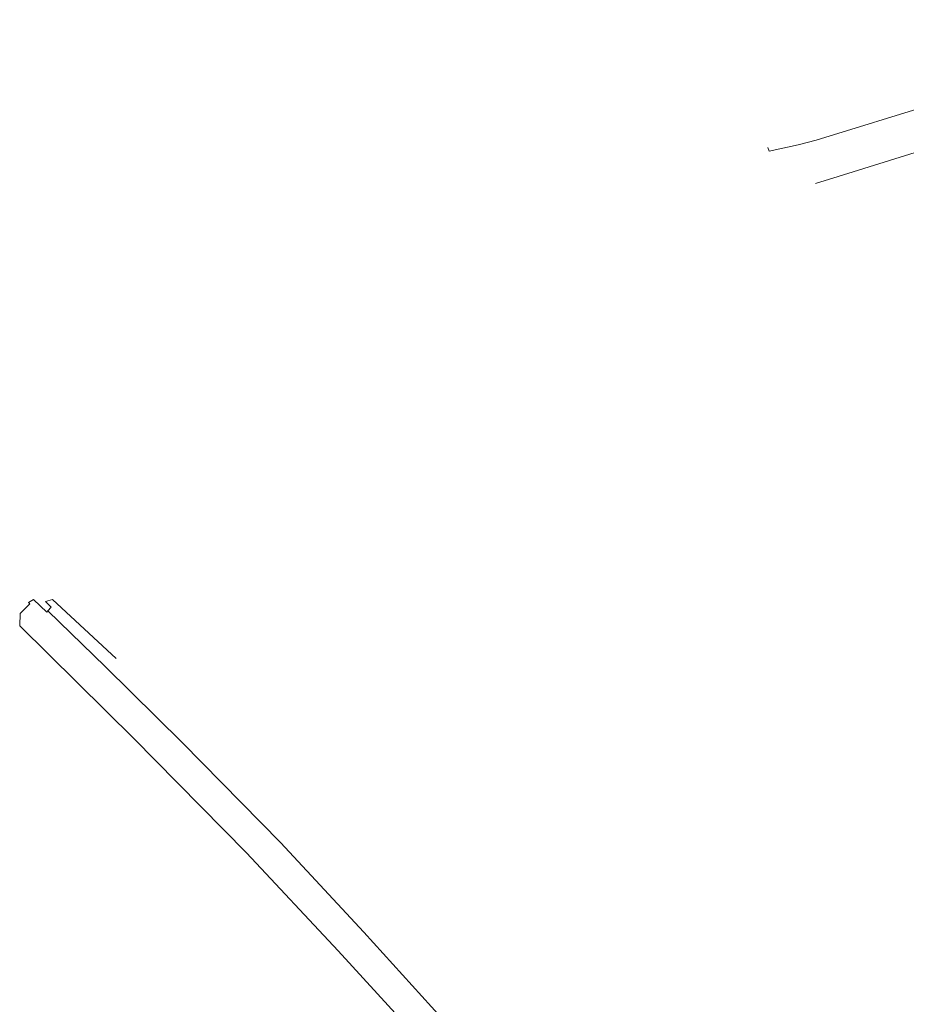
# Model space of a CAD drawing. Extents: x 150256 to 156914, y 461459 to 469481.
# Tile 144 of 256: x 155271 to 155425, y 461762 to 461933. Entities that reach past the tile are written whole.
import ezdxf

# ---------------------------------------------------------------- set-up
doc = ezdxf.new("R2010")
doc.units = 0
doc.header["$LTSCALE"] = 0.75
for name, color, linetype, lineweight in [('B-RO-OG-TERREIN_ONBEGROEID-GV', 251, 'CONTINUOUS', 18), ('B-RO-VH-VERHARDING_ASFALT-GV', 251, 'CONTINUOUS', 18), ('B-RO-VH-VERHARDING_HALFVERHARDING-GV', 251, 'CONTINUOUS', 18)]:
    doc.layers.add(name, color=color, linetype=linetype, lineweight=lineweight)

msp = doc.modelspace()

# ---------------------------------------------------------------- linework, layer by layer
at = {"layer": 'B-RO-OG-TERREIN_ONBEGROEID-GV'}
msp.add_lwpolyline([(155288.171, 461822.235), (155277.167, 461832.523), (155275.934, 461832.135), (155276.917, 461831.19), (155276.32, 461830.516), (155286.289, 461820.867), (155299.68, 461807.619), (155316.721, 461790.325), (155331.18, 461774.774), (155346.251, 461758.069)], dxfattribs=at)
at = {"layer": 'B-RO-VH-VERHARDING_ASFALT-GV'}
for points in [[(155477.263, 461933.125), (155473.229, 461931.89), (155458.488, 461927.321), (155445.914, 461923.421), (155445.235, 461923.211), (155430.276, 461918.574), (155409.635, 461912.2), (155406.507, 461911.381), (155401.482, 461910.332), (155401.281, 461910.959)], [(155409.521, 461904.686), (155413.482, 461905.906), (155448.192, 461916.708), (155479.141, 461926.238)], [(155479.141, 461926.238), (155448.192, 461916.708), (155413.482, 461905.906), (155409.521, 461904.686)]]:
    msp.add_lwpolyline(points, dxfattribs=at)
at = {"layer": 'B-RO-VH-VERHARDING_HALFVERHARDING-GV'}
msp.add_lwpolyline([(155346.251, 461758.069), (155331.18, 461774.774), (155316.721, 461790.325), (155299.68, 461807.619), (155286.289, 461820.867), (155276.32, 461830.516), (155276.139, 461830.312), (155273.827, 461832.508), (155272.979, 461831.978), (155273.223, 461831.765), (155271.552, 461830.043), (155271.451, 461827.936), (155291.368, 461808.244), (155294.975, 461804.586), (155310.817, 461788.52), (155326.691, 461771.544), (155337.878, 461759.32)], dxfattribs=at)

doc.saveas('drawing.dxf')
